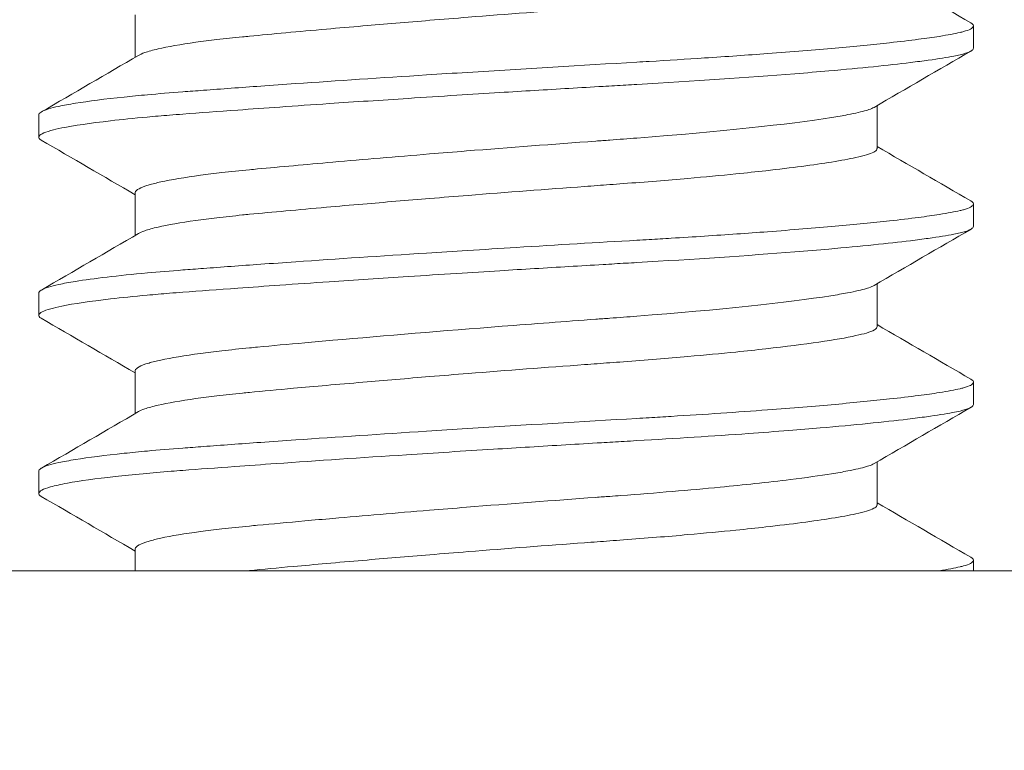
# Model space of a CAD drawing. Header units: inches. Extents: x 1 to 669, y 0 to 417.
# Tile 167 of 256: x 106.174 to 106.347, y 354.501 to 354.629. Entities that reach past the tile are written whole.
import ezdxf

# ---------------------------------------------------------------- set-up
doc = ezdxf.new("R2010")
doc.units = ezdxf.units.IN
doc.header["$LTSCALE"] = 12
doc.header["$MEASUREMENT"] = 0
doc.layers.get('0').update_dxf_attribs({"linetype": 'CONTINUOUS'})
doc.layers.add('D', color=2, linetype='CONTINUOUS')
doc.layers.add('X', color=1, linetype='CONTINUOUS')
doc.styles.get("Standard").update_dxf_attribs({"font": 'SIMPLEX.SHX', "width": 0.875})
doc.dimstyles.new('STANDARD$0', dxfattribs={"dimscale": 32, "dimtxt": 0.09375, "dimasz": 0.0625, "dimexe": 0.03125, "dimexo": 0.03125, "dimgap": 0.03125, "dimtad": 1, "dimtih": 1, "dimtoh": 1, "dimdec": 4, "dimzin": 12, "dimdsep": 46, "dimlunit": 5, "dimtxsty": 'Standard', "dimcen": -0.03125, "dimclrd": 256, "dimclre": 256, "dimclrt": 256, "dimadec": 0, "dimazin": 0, "dimtfac": 0.875, "dimtdec": 4, "dimtofl": 0, "dimtmove": 0, "dimatfit": 3, "dimfxl": 0, "dimtolj": 1, "dimtzin": 12, "dimlwd": 13, "dimlwe": 13, "dimarcsym": 0})

# ---------------------------------------------------------------- blocks, each defined once
blk = doc.blocks.new('*D15')
at = {"layer": 'D', "linetype": 'Continuous', "lineweight": 13}
for p, q in [((140.32616, 367.08344), (140.32616, 305.46836)), ((43.58782, 363.26426), (43.58782, 305.46836)), ((45.58782, 306.46836), (138.32616, 306.46836))]:
    blk.add_line(p, q, dxfattribs=at)
at = {"layer": 'D', "linetype": 'Continuous'}
for points in [[(45.58782, 306.8017), (45.58782, 306.13503), (43.58782, 306.46836)], [(138.32616, 306.8017), (138.32616, 306.13503), (140.32616, 306.46836)]]:
    blk.add_solid(points, dxfattribs=at)
at = {"layer": 'D', "linetype": 'Continuous', "lineweight": -3, "insert": (88.16139, 308.96836), "char_height": 3, "attachment_point": 5}
blk.add_mtext('\\A1;97{}{\\C2;%%p1}', dxfattribs=at)
blk = doc.blocks.new('*D16')
at = {"layer": 'D', "linetype": 'Continuous', "lineweight": 13}
for p, q in [((106.35216, 412.30094), (163.55703, 412.30094)), ((162.55703, 410.30094), (162.55703, 377.227)), ((162.55703, 327.32795), (162.55703, 372.227)), ((105.76956, 325.32795), (163.55703, 325.32795))]:
    blk.add_line(p, q, dxfattribs=at)
at = {"layer": 'D', "linetype": 'Continuous'}
for points in [[(162.2237, 410.30094), (162.89036, 410.30094), (162.55703, 412.30094)], [(162.2237, 327.32795), (162.89036, 327.32795), (162.55703, 325.32795)]]:
    blk.add_solid(points, dxfattribs=at)
at = {"layer": 'D', "linetype": 'Continuous', "lineweight": -3, "insert": (162.55703, 374.727), "char_height": 3, "attachment_point": 5}
blk.add_mtext('\\A1;87{}{\\C2;%%p1}', dxfattribs=at)
blk = doc.blocks.new('*D18')
at = {"layer": 'D', "linetype": 'Continuous', "lineweight": 13}
for p, q in [((137.87832, 368.46055), (151.06168, 368.46055)), ((150.06168, 366.46055), (150.06168, 349.39424)), ((150.06168, 327.32794), (150.06168, 344.39424)), ((105.76366, 325.32794), (151.06168, 325.32794))]:
    blk.add_line(p, q, dxfattribs=at)
at = {"layer": 'D', "linetype": 'Continuous'}
for points in [[(149.72835, 366.46055), (150.39502, 366.46055), (150.06168, 368.46055)], [(149.72835, 327.32794), (150.39502, 327.32794), (150.06168, 325.32794)]]:
    blk.add_solid(points, dxfattribs=at)
at = {"layer": 'D', "linetype": 'Continuous', "lineweight": -3, "insert": (150.06168, 346.89424), "char_height": 3, "attachment_point": 5}
blk.add_mtext('\\A1;43', dxfattribs=at)
blk = doc.blocks.new('*D20')
at = {"layer": 'D', "linetype": 'Continuous', "lineweight": 13}
for p, q in [((76.76366, 367.46055), (76.76366, 312.24134)), ((132.76366, 367.46055), (132.76366, 312.24134)), ((130.76366, 313.24134), (78.76366, 313.24134))]:
    blk.add_line(p, q, dxfattribs=at)
at = {"layer": 'D', "linetype": 'Continuous'}
for points in [[(78.76366, 313.57467), (78.76366, 312.90801), (76.76366, 313.24134)], [(130.76366, 313.57467), (130.76366, 312.90801), (132.76366, 313.24134)]]:
    blk.add_solid(points, dxfattribs=at)
at = {"layer": 'D', "linetype": 'Continuous', "lineweight": -3, "insert": (97.20283, 315.74134), "char_height": 3, "attachment_point": 5}
blk.add_mtext('\\A1;56', dxfattribs=at)

msp = doc.modelspace()

# ---------------------------------------------------------------- linework, layer by layer
at = {"lineweight": 0}
msp.add_arc((104.76366, 368.48844), 28, 191.850407, 65.469438, dxfattribs=at)
at = {"layer": 'X', "lineweight": 0}
for p, q in [((106.19464, 354.62287), (106.19464, 354.63034)), ((106.34172, 354.62448), (106.34172, 354.62839)), ((106.32481, 354.6069), (106.32481, 354.6144)), ((106.17772, 354.60886), (106.17772, 354.61276)), ((106.19464, 354.59162), (106.19464, 354.59909)), ((106.34172, 354.59323), (106.34172, 354.59714)), ((106.32481, 354.57565), (106.32481, 354.58315)), ((106.17772, 354.57761), (106.17772, 354.58151)), ((106.19464, 354.56037), (106.19464, 354.56784)), ((106.34172, 354.56198), (106.34172, 354.56589)), ((106.32481, 354.5444), (106.32481, 354.5519)), ((106.17772, 354.54636), (106.17772, 354.55026)), ((106.19464, 354.5328), (106.19464, 354.53659)), ((106.34172, 354.5328), (106.34172, 354.53464)), ((106.28531, 354.5328), (103.24201, 354.5328)), ((106.28531, 354.5328), (106.53531, 354.5328))]:
    msp.add_line(p, q, dxfattribs=at)
for points, knots in [([(106.19524, 354.62322), (106.19551, 354.62338), (106.19588, 354.62354), (106.19634, 354.6237), (106.19695, 354.62392), (106.19773, 354.62414), (106.19867, 354.62435), (106.20037, 354.62474), (106.20259, 354.62513), (106.20529, 354.62551), (106.20644, 354.62567), (106.20768, 354.62583), (106.209, 354.62598), (106.21041, 354.62615), (106.21191, 354.62631), (106.21347, 354.62647), (106.21388, 354.62651), (106.21429, 354.62655), (106.2147, 354.62659), (106.21868, 354.62697), (106.2233, 354.62739), (106.22822, 354.62783), (106.2303, 354.62801), (106.23243, 354.6282), (106.23462, 354.62838), (106.23841, 354.62871), (106.24234, 354.62904), (106.24637, 354.62937), (106.24857, 354.62955), (106.2508, 354.62973), (106.25305, 354.62991), (106.25989, 354.63045), (106.26679, 354.63098), (106.27349, 354.63147), (106.27498, 354.63158), (106.27645, 354.63169), (106.27792, 354.6318), (106.27872, 354.63185), (106.27951, 354.63191), (106.2803, 354.63197), (106.28423, 354.63227), (106.28803, 354.63257), (106.29163, 354.63289), (106.29457, 354.63315), (106.29739, 354.63341), (106.30006, 354.63368), (106.30188, 354.63387), (106.30363, 354.63405), (106.30528, 354.63424), (106.30986, 354.63475), (106.31375, 354.63526), (106.31683, 354.63576), (106.3185, 354.63603), (106.31994, 354.63629), (106.3211, 354.63655), (106.32182, 354.63671), (106.32243, 354.63686), (106.32294, 354.63701), (106.32349, 354.63717), (106.32393, 354.63734), (106.32424, 354.63751), (106.32452, 354.63766), (106.32469, 354.63781), (106.32476, 354.63797), (106.32479, 354.63803), (106.32481, 354.63809), (106.32481, 354.63815)], [0.2361628, 0.2361628, 0.2361628, 0.2361628, 0.2515761, 0.2515761, 0.2515761, 0.2722282, 0.2722282, 0.2722282, 0.3099034, 0.3099034, 0.3099034, 0.325957, 0.325957, 0.325957, 0.3431104, 0.3431104, 0.3431104, 0.3475785, 0.3475785, 0.3475785, 0.3903885, 0.3903885, 0.3903885, 0.4085019, 0.4085019, 0.4085019, 0.4399534, 0.4399534, 0.4399534, 0.4571728, 0.4571728, 0.4571728, 0.5096604, 0.5096604, 0.5096604, 0.5213061, 0.5213061, 0.5213061, 0.5276604, 0.5276604, 0.5276604, 0.5593814, 0.5593814, 0.5593814, 0.5853402, 0.5853402, 0.5853402, 0.6031229, 0.6031229, 0.6031229, 0.6522319, 0.6522319, 0.6522319, 0.6788391, 0.6788391, 0.6788391, 0.6953681, 0.6953681, 0.6953681, 0.7135202, 0.7135202, 0.7135202, 0.7292909, 0.7292909, 0.7292909, 0.7354144, 0.7354144, 0.7354144, 0.7354144]), ([(106.17772, 354.61276), (106.17772, 354.61311), (106.17831, 354.61346), (106.17947, 354.61382), (106.17996, 354.61397), (106.18056, 354.61413), (106.18126, 354.61428), (106.18209, 354.61446), (106.18307, 354.61464), (106.18418, 354.61482), (106.18647, 354.61519), (106.18934, 354.61556), (106.19274, 354.61591), (106.19401, 354.61605), (106.19537, 354.61618), (106.19679, 354.61631), (106.19875, 354.61649), (106.20083, 354.61666), (106.203, 354.61682), (106.20416, 354.61691), (106.20536, 354.617), (106.20661, 354.61709), (106.20974, 354.61733), (106.21313, 354.61757), (106.21667, 354.61783), (106.21868, 354.61797), (106.22073, 354.61811), (106.22282, 354.61826), (106.23006, 354.61876), (106.2378, 354.61928), (106.24579, 354.61979), (106.24815, 354.61994), (106.25054, 354.62009), (106.25293, 354.62024), (106.26293, 354.62087), (106.27301, 354.62148), (106.28265, 354.62203), (106.28338, 354.62207), (106.28411, 354.62212), (106.28483, 354.62216), (106.28816, 354.62235), (106.2914, 354.62255), (106.29455, 354.62276), (106.29839, 354.62301), (106.30208, 354.62327), (106.30559, 354.62353), (106.30774, 354.62369), (106.30982, 354.62386), (106.31182, 354.62402), (106.31378, 354.62418), (106.31566, 354.62434), (106.31746, 354.6245), (106.32097, 354.62482), (106.32416, 354.62513), (106.32699, 354.62544), (106.32884, 354.62564), (106.33054, 354.62584), (106.33207, 354.62604), (106.33342, 354.62622), (106.33465, 354.62639), (106.33573, 354.62656), (106.33723, 354.6268), (106.33844, 354.62703), (106.33937, 354.62724), (106.33959, 354.62729), (106.3398, 354.62734), (106.33999, 354.6274), (106.34051, 354.62754), (106.34091, 354.62768), (106.3412, 354.62783), (106.34147, 354.62798), (106.34164, 354.62812), (106.3417, 354.62827), (106.34179, 354.62849), (106.34164, 354.62871), (106.34125, 354.62893)], [-0.950025, -0.950025, -0.950025, -0.950025, -0.9066462, -0.9066462, -0.9066462, -0.8883286, -0.8883286, -0.8883286, -0.866388, -0.866388, -0.866388, -0.8212537, -0.8212537, -0.8212537, -0.8042892, -0.8042892, -0.8042892, -0.7809382, -0.7809382, -0.7809382, -0.7684267, -0.7684267, -0.7684267, -0.7367989, -0.7367989, -0.7367989, -0.7189104, -0.7189104, -0.7189104, -0.6568825, -0.6568825, -0.6568825, -0.6385387, -0.6385387, -0.6385387, -0.5618143, -0.5618143, -0.5618143, -0.5559816, -0.5559816, -0.5559816, -0.5292767, -0.5292767, -0.5292767, -0.4967392, -0.4967392, -0.4967392, -0.4768921, -0.4768921, -0.4768921, -0.4574767, -0.4574767, -0.4574767, -0.4195475, -0.4195475, -0.4195475, -0.3946749, -0.3946749, -0.3946749, -0.3727458, -0.3727458, -0.3727458, -0.3424241, -0.3424241, -0.3424241, -0.3351146, -0.3351146, -0.3351146, -0.3155988, -0.3155988, -0.3155988, -0.2970806, -0.2970806, -0.2970806, -0.2692944, -0.2692944, -0.2692944, -0.2692944]), ([(106.34172, 354.62448), (106.34172, 354.62439), (106.34169, 354.62431), (106.34161, 354.62422), (106.3415, 354.6241), (106.34131, 354.62397), (106.34104, 354.62385), (106.34065, 354.62367), (106.34008, 354.6235), (106.33937, 354.62333), (106.33904, 354.62326), (106.33868, 354.62318), (106.33829, 354.6231), (106.33711, 354.62287), (106.33561, 354.62262), (106.33381, 354.62237), (106.33285, 354.62224), (106.33181, 354.6221), (106.33069, 354.62196), (106.3268, 354.62148), (106.32198, 354.62099), (106.31637, 354.6205), (106.31447, 354.62033), (106.31247, 354.62016), (106.31039, 354.62), (106.30214, 354.61934), (106.2927, 354.6187), (106.28265, 354.61813), (106.28202, 354.61809), (106.28139, 354.61805), (106.28076, 354.61802), (106.27943, 354.61794), (106.27809, 354.61786), (106.27674, 354.61778), (106.27476, 354.61767), (106.27276, 354.61755), (106.27076, 354.61743), (106.26675, 354.61719), (106.2627, 354.61694), (106.25865, 354.61669), (106.25613, 354.61654), (106.2536, 354.61638), (106.25107, 354.61622), (106.24822, 354.61604), (106.24538, 354.61586), (106.24258, 354.61568), (106.23784, 354.61537), (106.2332, 354.61506), (106.22871, 354.61476), (106.22575, 354.61455), (106.22286, 354.61436), (106.22005, 354.61416), (106.21751, 354.61398), (106.21503, 354.6138), (106.21264, 354.61363), (106.2092, 354.61338), (106.20596, 354.61314), (106.203, 354.61292), (106.20222, 354.61286), (106.20145, 354.6128), (106.20069, 354.61274), (106.19934, 354.61263), (106.19803, 354.61251), (106.19677, 354.6124), (106.19442, 354.61219), (106.19226, 354.61197), (106.19032, 354.61174), (106.18675, 354.61133), (106.18388, 354.61091), (106.18179, 354.61048), (106.18105, 354.61033), (106.18041, 354.61018), (106.17987, 354.61003), (106.17854, 354.60966), (106.17783, 354.60929), (106.17773, 354.60894), (106.17768, 354.60874), (106.17782, 354.60855), (106.17815, 354.60836)], [-1.0658782, -1.0658782, -1.0658782, -1.0658782, -1.054966, -1.054966, -1.054966, -1.0389198, -1.0389198, -1.0389198, -1.015558, -1.015558, -1.015558, -1.0049858, -1.0049858, -1.0049858, -0.9732752, -0.9732752, -0.9732752, -0.9562704, -0.9562704, -0.9562704, -0.8969828, -0.8969828, -0.8969828, -0.8768247, -0.8768247, -0.8768247, -0.7967727, -0.7967727, -0.7967727, -0.7917867, -0.7917867, -0.7917867, -0.7812667, -0.7812667, -0.7812667, -0.7657608, -0.7657608, -0.7657608, -0.7347489, -0.7347489, -0.7347489, -0.7153911, -0.7153911, -0.7153911, -0.6934458, -0.6934458, -0.6934458, -0.6563093, -0.6563093, -0.6563093, -0.6318049, -0.6318049, -0.6318049, -0.6096815, -0.6096815, -0.6096815, -0.5777485, -0.5777485, -0.5777485, -0.5693193, -0.5693193, -0.5693193, -0.5542933, -0.5542933, -0.5542933, -0.5263082, -0.5263082, -0.5263082, -0.4748679, -0.4748679, -0.4748679, -0.456694, -0.456694, -0.456694, -0.4119689, -0.4119689, -0.4119689, -0.3874337, -0.3874337, -0.3874337, -0.3874337]), ([(106.32429, 354.6141), (106.32406, 354.61396), (106.32375, 354.61383), (106.32337, 354.6137), (106.32324, 354.61366), (106.32309, 354.61361), (106.32294, 354.61357), (106.32213, 354.61333), (106.32103, 354.61308), (106.31967, 354.61282), (106.31882, 354.61265), (106.31787, 354.61249), (106.31683, 354.61232), (106.30942, 354.61113), (106.29709, 354.60983), (106.28268, 354.60872), (106.28112, 354.60859), (106.27953, 354.60848), (106.27792, 354.60836), (106.2771, 354.6083), (106.27629, 354.60824), (106.27547, 354.60818), (106.26805, 354.60764), (106.26037, 354.60705), (106.25277, 354.60645), (106.25059, 354.60627), (106.24842, 354.6061), (106.24628, 354.60592), (106.24039, 354.60544), (106.23469, 354.60496), (106.22935, 354.60449), (106.22458, 354.60407), (106.22007, 354.60366), (106.21612, 354.60329), (106.21564, 354.60324), (106.21516, 354.6032), (106.2147, 354.60315), (106.21302, 354.60299), (106.2114, 354.60282), (106.20988, 354.60265), (106.20854, 354.6025), (106.20728, 354.60234), (106.20611, 354.60218), (106.20331, 354.60181), (106.20099, 354.60142), (106.19918, 354.60103), (106.19837, 354.60085), (106.19767, 354.60068), (106.19708, 354.6005), (106.19556, 354.60005), (106.19474, 354.59961), (106.19465, 354.59918), (106.19464, 354.59915), (106.19464, 354.59912), (106.19464, 354.59909)], [0.3285919, 0.3285919, 0.3285919, 0.3285919, 0.3425331, 0.3425331, 0.3425331, 0.3475785, 0.3475785, 0.3475785, 0.3741238, 0.3741238, 0.3741238, 0.3906178, 0.3906178, 0.3906178, 0.5084965, 0.5084965, 0.5084965, 0.5213061, 0.5213061, 0.5213061, 0.5277738, 0.5277738, 0.5277738, 0.5862193, 0.5862193, 0.5862193, 0.6029989, 0.6029989, 0.6029989, 0.6491835, 0.6491835, 0.6491835, 0.6903716, 0.6903716, 0.6903716, 0.6953681, 0.6953681, 0.6953681, 0.7135197, 0.7135197, 0.7135197, 0.7293997, 0.7293997, 0.7293997, 0.7672359, 0.7672359, 0.7672359, 0.7840127, 0.7840127, 0.7840127, 0.8268973, 0.8268973, 0.8268973, 0.8297453, 0.8297453, 0.8297453, 0.8297453]), ([(106.19524, 354.59197), (106.19551, 354.59213), (106.19588, 354.59229), (106.19634, 354.59245), (106.19695, 354.59267), (106.19773, 354.59289), (106.19867, 354.5931), (106.20037, 354.59349), (106.20259, 354.59388), (106.20529, 354.59426), (106.20644, 354.59442), (106.20768, 354.59458), (106.209, 354.59473), (106.21041, 354.5949), (106.21191, 354.59506), (106.21347, 354.59522), (106.21388, 354.59526), (106.21429, 354.5953), (106.2147, 354.59534), (106.21868, 354.59572), (106.2233, 354.59614), (106.22822, 354.59658), (106.2303, 354.59676), (106.23243, 354.59695), (106.23462, 354.59713), (106.23841, 354.59746), (106.24234, 354.59779), (106.24637, 354.59812), (106.24857, 354.5983), (106.2508, 354.59848), (106.25305, 354.59866), (106.25989, 354.5992), (106.26679, 354.59973), (106.27349, 354.60022), (106.27498, 354.60033), (106.27645, 354.60044), (106.27792, 354.60055), (106.27872, 354.6006), (106.27951, 354.60066), (106.2803, 354.60072), (106.28423, 354.60102), (106.28803, 354.60132), (106.29163, 354.60164), (106.29457, 354.6019), (106.29739, 354.60216), (106.30006, 354.60243), (106.30188, 354.60262), (106.30363, 354.6028), (106.30528, 354.60299), (106.30986, 354.6035), (106.31375, 354.60401), (106.31683, 354.60451), (106.3185, 354.60478), (106.31994, 354.60504), (106.3211, 354.6053), (106.32182, 354.60546), (106.32243, 354.60561), (106.32294, 354.60576), (106.32349, 354.60592), (106.32393, 354.60609), (106.32424, 354.60626), (106.32452, 354.60641), (106.32469, 354.60656), (106.32476, 354.60672), (106.32479, 354.60678), (106.32481, 354.60684), (106.32481, 354.6069)], [0.2361628, 0.2361628, 0.2361628, 0.2361628, 0.2515761, 0.2515761, 0.2515761, 0.2722282, 0.2722282, 0.2722282, 0.3099034, 0.3099034, 0.3099034, 0.325957, 0.325957, 0.325957, 0.3431104, 0.3431104, 0.3431104, 0.3475785, 0.3475785, 0.3475785, 0.3903885, 0.3903885, 0.3903885, 0.4085019, 0.4085019, 0.4085019, 0.4399534, 0.4399534, 0.4399534, 0.4571728, 0.4571728, 0.4571728, 0.5096604, 0.5096604, 0.5096604, 0.5213061, 0.5213061, 0.5213061, 0.5276604, 0.5276604, 0.5276604, 0.5593814, 0.5593814, 0.5593814, 0.5853402, 0.5853402, 0.5853402, 0.6031229, 0.6031229, 0.6031229, 0.6522319, 0.6522319, 0.6522319, 0.6788391, 0.6788391, 0.6788391, 0.6953681, 0.6953681, 0.6953681, 0.7135202, 0.7135202, 0.7135202, 0.7292909, 0.7292909, 0.7292909, 0.7354144, 0.7354144, 0.7354144, 0.7354144]), ([(106.17772, 354.58151), (106.17774, 354.58186), (106.17831, 354.58221), (106.17947, 354.58257), (106.17996, 354.58272), (106.18056, 354.58288), (106.18126, 354.58303), (106.18209, 354.58321), (106.18307, 354.58339), (106.18418, 354.58357), (106.18733, 354.58408), (106.19158, 354.58458), (106.19679, 354.58506), (106.19875, 354.58524), (106.20083, 354.58541), (106.203, 354.58557), (106.20416, 354.58566), (106.20536, 354.58575), (106.20661, 354.58584), (106.20974, 354.58608), (106.21313, 354.58632), (106.21667, 354.58658), (106.21868, 354.58672), (106.22073, 354.58686), (106.22282, 354.58701), (106.23006, 354.58751), (106.2378, 354.58803), (106.24579, 354.58854), (106.24815, 354.58869), (106.25054, 354.58884), (106.25293, 354.58899), (106.25579, 354.58917), (106.25866, 354.58935), (106.26152, 354.58953), (106.26866, 354.58997), (106.27576, 354.59039), (106.28265, 354.59078), (106.28338, 354.59082), (106.28411, 354.59087), (106.28483, 354.59091), (106.28613, 354.59098), (106.28742, 354.59106), (106.28869, 354.59114), (106.29068, 354.59126), (106.29263, 354.59138), (106.29455, 354.59151), (106.29839, 354.59176), (106.30208, 354.59202), (106.30559, 354.59228), (106.30774, 354.59244), (106.30982, 354.59261), (106.31182, 354.59277), (106.31378, 354.59293), (106.31566, 354.59309), (106.31746, 354.59325), (106.32097, 354.59357), (106.32416, 354.59388), (106.32699, 354.59419), (106.32884, 354.59439), (106.33054, 354.59459), (106.33207, 354.59479), (106.33342, 354.59497), (106.33465, 354.59514), (106.33573, 354.59531), (106.33723, 354.59555), (106.33844, 354.59578), (106.33937, 354.59599), (106.33959, 354.59604), (106.3398, 354.59609), (106.33999, 354.59615), (106.34051, 354.59629), (106.34091, 354.59643), (106.3412, 354.59658), (106.34147, 354.59673), (106.34164, 354.59687), (106.3417, 354.59702), (106.34179, 354.59724), (106.34164, 354.59746), (106.34125, 354.59768)], [-0.950025, -0.950025, -0.950025, -0.950025, -0.9066462, -0.9066462, -0.9066462, -0.8883286, -0.8883286, -0.8883286, -0.866388, -0.866388, -0.866388, -0.8042892, -0.8042892, -0.8042892, -0.7809382, -0.7809382, -0.7809382, -0.7684267, -0.7684267, -0.7684267, -0.7367989, -0.7367989, -0.7367989, -0.7189104, -0.7189104, -0.7189104, -0.6568825, -0.6568825, -0.6568825, -0.6385387, -0.6385387, -0.6385387, -0.6165953, -0.6165953, -0.6165953, -0.5618143, -0.5618143, -0.5618143, -0.5559816, -0.5559816, -0.5559816, -0.5455455, -0.5455455, -0.5455455, -0.5292767, -0.5292767, -0.5292767, -0.4967392, -0.4967392, -0.4967392, -0.4768921, -0.4768921, -0.4768921, -0.4574767, -0.4574767, -0.4574767, -0.4195475, -0.4195475, -0.4195475, -0.3946749, -0.3946749, -0.3946749, -0.3727458, -0.3727458, -0.3727458, -0.3424241, -0.3424241, -0.3424241, -0.3351146, -0.3351146, -0.3351146, -0.3155988, -0.3155988, -0.3155988, -0.2970806, -0.2970806, -0.2970806, -0.2692944, -0.2692944, -0.2692944, -0.2692944]), ([(106.34172, 354.59323), (106.34172, 354.59314), (106.34169, 354.59306), (106.34161, 354.59297), (106.3415, 354.59285), (106.34131, 354.59272), (106.34104, 354.5926), (106.34065, 354.59242), (106.34008, 354.59225), (106.33937, 354.59208), (106.33904, 354.59201), (106.33868, 354.59193), (106.33829, 354.59185), (106.33711, 354.59162), (106.33561, 354.59137), (106.33381, 354.59112), (106.33285, 354.59099), (106.33181, 354.59085), (106.33069, 354.59071), (106.3268, 354.59023), (106.32198, 354.58974), (106.31637, 354.58925), (106.31447, 354.58908), (106.31247, 354.58891), (106.31039, 354.58875), (106.30214, 354.58809), (106.2927, 354.58745), (106.28265, 354.58688), (106.28202, 354.58684), (106.28139, 354.5868), (106.28076, 354.58677), (106.27943, 354.58669), (106.27809, 354.58661), (106.27674, 354.58653), (106.27476, 354.58642), (106.27276, 354.5863), (106.27076, 354.58618), (106.26675, 354.58594), (106.2627, 354.58569), (106.25865, 354.58544), (106.25613, 354.58529), (106.2536, 354.58513), (106.25107, 354.58497), (106.24822, 354.58479), (106.24538, 354.58461), (106.24258, 354.58443), (106.23784, 354.58412), (106.2332, 354.58381), (106.22871, 354.58351), (106.22575, 354.5833), (106.22286, 354.58311), (106.22005, 354.58291), (106.21751, 354.58273), (106.21503, 354.58255), (106.21264, 354.58238), (106.2092, 354.58213), (106.20596, 354.58189), (106.203, 354.58167), (106.20222, 354.58161), (106.20145, 354.58155), (106.20069, 354.58149), (106.19934, 354.58138), (106.19803, 354.58126), (106.19677, 354.58115), (106.19442, 354.58094), (106.19226, 354.58072), (106.19032, 354.58049), (106.18675, 354.58008), (106.18388, 354.57966), (106.18179, 354.57923), (106.18105, 354.57908), (106.18041, 354.57893), (106.17987, 354.57878), (106.17854, 354.57841), (106.17783, 354.57804), (106.17773, 354.57769), (106.17768, 354.57749), (106.17782, 354.5773), (106.17815, 354.57711)], [-1.0658782, -1.0658782, -1.0658782, -1.0658782, -1.054966, -1.054966, -1.054966, -1.0389198, -1.0389198, -1.0389198, -1.015558, -1.015558, -1.015558, -1.0049858, -1.0049858, -1.0049858, -0.9732752, -0.9732752, -0.9732752, -0.9562704, -0.9562704, -0.9562704, -0.8969828, -0.8969828, -0.8969828, -0.8768247, -0.8768247, -0.8768247, -0.7967727, -0.7967727, -0.7967727, -0.7917867, -0.7917867, -0.7917867, -0.7812667, -0.7812667, -0.7812667, -0.7657608, -0.7657608, -0.7657608, -0.7347489, -0.7347489, -0.7347489, -0.7153911, -0.7153911, -0.7153911, -0.6934458, -0.6934458, -0.6934458, -0.6563093, -0.6563093, -0.6563093, -0.6318049, -0.6318049, -0.6318049, -0.6096815, -0.6096815, -0.6096815, -0.5777485, -0.5777485, -0.5777485, -0.5693193, -0.5693193, -0.5693193, -0.5542933, -0.5542933, -0.5542933, -0.5263082, -0.5263082, -0.5263082, -0.4748679, -0.4748679, -0.4748679, -0.456694, -0.456694, -0.456694, -0.4119689, -0.4119689, -0.4119689, -0.3874337, -0.3874337, -0.3874337, -0.3874337]), ([(106.32429, 354.58285), (106.32406, 354.58271), (106.32375, 354.58258), (106.32337, 354.58245), (106.32324, 354.58241), (106.32309, 354.58236), (106.32294, 354.58232), (106.32211, 354.58208), (106.321, 354.58182), (106.3196, 354.58155), (106.31873, 354.58139), (106.31776, 354.58122), (106.31669, 354.58105), (106.30926, 354.57986), (106.297, 354.57857), (106.28268, 354.57747), (106.28112, 354.57734), (106.27953, 354.57723), (106.27792, 354.57711), (106.2771, 354.57705), (106.27629, 354.57699), (106.27547, 354.57693), (106.27008, 354.57654), (106.26456, 354.57612), (106.25902, 354.57569), (106.24873, 354.57489), (106.23848, 354.57404), (106.22935, 354.57324), (106.22766, 354.57309), (106.22601, 354.57295), (106.2244, 354.5728), (106.22146, 354.57254), (106.21867, 354.57228), (106.21612, 354.57204), (106.21564, 354.57199), (106.21516, 354.57195), (106.2147, 354.5719), (106.21302, 354.57174), (106.2114, 354.57157), (106.20988, 354.5714), (106.20854, 354.57125), (106.20728, 354.57109), (106.20611, 354.57093), (106.20331, 354.57056), (106.20099, 354.57017), (106.19918, 354.56978), (106.19837, 354.5696), (106.19767, 354.56943), (106.19708, 354.56925), (106.19556, 354.5688), (106.19474, 354.56836), (106.19465, 354.56793), (106.19464, 354.5679), (106.19464, 354.56787), (106.19464, 354.56784)], [0.3285919, 0.3285919, 0.3285919, 0.3285919, 0.3425331, 0.3425331, 0.3425331, 0.3475785, 0.3475785, 0.3475785, 0.3745366, 0.3745366, 0.3745366, 0.3913614, 0.3913614, 0.3913614, 0.5084965, 0.5084965, 0.5084965, 0.5213061, 0.5213061, 0.5213061, 0.5277738, 0.5277738, 0.5277738, 0.5702181, 0.5702181, 0.5702181, 0.6491835, 0.6491835, 0.6491835, 0.6637495, 0.6637495, 0.6637495, 0.6903716, 0.6903716, 0.6903716, 0.6953681, 0.6953681, 0.6953681, 0.7135197, 0.7135197, 0.7135197, 0.7293997, 0.7293997, 0.7293997, 0.7672359, 0.7672359, 0.7672359, 0.7840127, 0.7840127, 0.7840127, 0.8268973, 0.8268973, 0.8268973, 0.8297453, 0.8297453, 0.8297453, 0.8297453]), ([(106.19524, 354.56072), (106.19551, 354.56088), (106.19588, 354.56104), (106.19634, 354.5612), (106.19695, 354.56142), (106.19773, 354.56164), (106.19867, 354.56185), (106.20037, 354.56224), (106.20259, 354.56263), (106.20529, 354.56301), (106.20644, 354.56317), (106.20768, 354.56333), (106.209, 354.56348), (106.21041, 354.56365), (106.21191, 354.56381), (106.21347, 354.56397), (106.21388, 354.56401), (106.21429, 354.56405), (106.2147, 354.56409), (106.21706, 354.56432), (106.21965, 354.56456), (106.2224, 354.56481), (106.22427, 354.56498), (106.22622, 354.56515), (106.22822, 354.56533), (106.2303, 354.56551), (106.23243, 354.5657), (106.23462, 354.56588), (106.23841, 354.56621), (106.24234, 354.56654), (106.24637, 354.56687), (106.24857, 354.56705), (106.2508, 354.56723), (106.25305, 354.56741), (106.25989, 354.56795), (106.26679, 354.56848), (106.27349, 354.56897), (106.27498, 354.56908), (106.27645, 354.56919), (106.27792, 354.5693), (106.27872, 354.56935), (106.27951, 354.56941), (106.2803, 354.56947), (106.28423, 354.56977), (106.28803, 354.57007), (106.29163, 354.57039), (106.29457, 354.57065), (106.29739, 354.57091), (106.30006, 354.57118), (106.30188, 354.57137), (106.30363, 354.57155), (106.30528, 354.57174), (106.31233, 354.57253), (106.3178, 354.57332), (106.3211, 354.57405), (106.32182, 354.57421), (106.32243, 354.57436), (106.32294, 354.57451), (106.32355, 354.57468), (106.32402, 354.57487), (106.32434, 354.57506), (106.32465, 354.57526), (106.32481, 354.57545), (106.32481, 354.57565)], [0.2361628, 0.2361628, 0.2361628, 0.2361628, 0.2515761, 0.2515761, 0.2515761, 0.2722282, 0.2722282, 0.2722282, 0.3099034, 0.3099034, 0.3099034, 0.325957, 0.325957, 0.325957, 0.3431104, 0.3431104, 0.3431104, 0.3475785, 0.3475785, 0.3475785, 0.3730152, 0.3730152, 0.3730152, 0.3903885, 0.3903885, 0.3903885, 0.4085019, 0.4085019, 0.4085019, 0.4399534, 0.4399534, 0.4399534, 0.4571728, 0.4571728, 0.4571728, 0.5096604, 0.5096604, 0.5096604, 0.5213061, 0.5213061, 0.5213061, 0.5276604, 0.5276604, 0.5276604, 0.5593814, 0.5593814, 0.5593814, 0.5853402, 0.5853402, 0.5853402, 0.6031229, 0.6031229, 0.6031229, 0.6788391, 0.6788391, 0.6788391, 0.6953681, 0.6953681, 0.6953681, 0.7154119, 0.7154119, 0.7154119, 0.7354144, 0.7354144, 0.7354144, 0.7354144]), ([(106.17772, 354.55026), (106.17772, 354.55061), (106.17831, 354.55096), (106.17947, 354.55132), (106.17996, 354.55147), (106.18056, 354.55163), (106.18126, 354.55178), (106.18209, 354.55196), (106.18307, 354.55214), (106.18418, 354.55232), (106.18647, 354.55269), (106.18934, 354.55306), (106.19274, 354.55341), (106.19401, 354.55355), (106.19537, 354.55368), (106.19679, 354.55381), (106.19875, 354.55399), (106.20083, 354.55416), (106.203, 354.55432), (106.20416, 354.55441), (106.20536, 354.5545), (106.20661, 354.55459), (106.20974, 354.55483), (106.21313, 354.55507), (106.21667, 354.55533), (106.21868, 354.55547), (106.22073, 354.55561), (106.22282, 354.55576), (106.23006, 354.55626), (106.2378, 354.55678), (106.24579, 354.55729), (106.24815, 354.55744), (106.25054, 354.55759), (106.25293, 354.55774), (106.26293, 354.55837), (106.27301, 354.55898), (106.28265, 354.55953), (106.28338, 354.55957), (106.28411, 354.55962), (106.28483, 354.55966), (106.28613, 354.55973), (106.28742, 354.55981), (106.28869, 354.55989), (106.29465, 354.56025), (106.30032, 354.56064), (106.30559, 354.56103), (106.30774, 354.56119), (106.30982, 354.56136), (106.31182, 354.56152), (106.31378, 354.56168), (106.31566, 354.56184), (106.31746, 354.562), (106.32097, 354.56232), (106.32416, 354.56263), (106.32699, 354.56294), (106.32884, 354.56314), (106.33054, 354.56334), (106.33207, 354.56354), (106.33342, 354.56372), (106.33465, 354.56389), (106.33573, 354.56406), (106.33723, 354.5643), (106.33844, 354.56453), (106.33937, 354.56474), (106.33959, 354.56479), (106.3398, 354.56484), (106.33999, 354.5649), (106.34051, 354.56504), (106.34091, 354.56518), (106.3412, 354.56533), (106.34147, 354.56548), (106.34164, 354.56562), (106.3417, 354.56577), (106.34179, 354.56599), (106.34164, 354.56621), (106.34125, 354.56643)], [-0.950025, -0.950025, -0.950025, -0.950025, -0.9066462, -0.9066462, -0.9066462, -0.8883286, -0.8883286, -0.8883286, -0.866388, -0.866388, -0.866388, -0.8212537, -0.8212537, -0.8212537, -0.8042892, -0.8042892, -0.8042892, -0.7809382, -0.7809382, -0.7809382, -0.7684267, -0.7684267, -0.7684267, -0.7367989, -0.7367989, -0.7367989, -0.7189104, -0.7189104, -0.7189104, -0.6568825, -0.6568825, -0.6568825, -0.6385387, -0.6385387, -0.6385387, -0.5618143, -0.5618143, -0.5618143, -0.5559816, -0.5559816, -0.5559816, -0.5455455, -0.5455455, -0.5455455, -0.4967392, -0.4967392, -0.4967392, -0.4768921, -0.4768921, -0.4768921, -0.4574767, -0.4574767, -0.4574767, -0.4195475, -0.4195475, -0.4195475, -0.3946749, -0.3946749, -0.3946749, -0.3727458, -0.3727458, -0.3727458, -0.3424241, -0.3424241, -0.3424241, -0.3351146, -0.3351146, -0.3351146, -0.3155988, -0.3155988, -0.3155988, -0.2970806, -0.2970806, -0.2970806, -0.2692944, -0.2692944, -0.2692944, -0.2692944]), ([(106.34172, 354.56198), (106.34172, 354.56191), (106.3417, 354.56183), (106.34164, 354.56176), (106.34154, 354.56162), (106.34134, 354.56148), (106.34104, 354.56135), (106.34064, 354.56117), (106.34008, 354.561), (106.33937, 354.56083), (106.33898, 354.56074), (106.33855, 354.56065), (106.33807, 354.56056), (106.33686, 354.56033), (106.33532, 354.56008), (106.33351, 354.55983), (106.33248, 354.55969), (106.33137, 354.55954), (106.33017, 354.5594), (106.32602, 354.5589), (106.32085, 354.55838), (106.31485, 354.55787), (106.31308, 354.55772), (106.31123, 354.55756), (106.30932, 354.55741), (106.30703, 354.55723), (106.30466, 354.55705), (106.30222, 354.55688), (106.29611, 354.55644), (106.28953, 354.55602), (106.28265, 354.55563), (106.28191, 354.55558), (106.28118, 354.55554), (106.28044, 354.5555), (106.27912, 354.55542), (106.27779, 354.55534), (106.27646, 354.55527), (106.27438, 354.55515), (106.27229, 354.55502), (106.27019, 354.5549), (106.26598, 354.55464), (106.26175, 354.55439), (106.25751, 354.55412), (106.25492, 354.55396), (106.25233, 354.5538), (106.24976, 354.55364), (106.24724, 354.55348), (106.24474, 354.55332), (106.24226, 354.55315), (106.23427, 354.55264), (106.22656, 354.55212), (106.2194, 354.55161), (106.2169, 354.55144), (106.21446, 354.55126), (106.21211, 354.55109), (106.20887, 354.55086), (106.20581, 354.55063), (106.203, 354.55042), (106.20231, 354.55036), (106.20163, 354.55031), (106.20096, 354.55026), (106.19924, 354.55012), (106.1976, 354.54998), (106.19603, 354.54983), (106.19428, 354.54967), (106.19264, 354.5495), (106.19112, 354.54933), (106.18772, 354.54896), (106.18492, 354.54857), (106.18277, 354.54817), (106.18158, 354.54796), (106.18059, 354.54774), (106.17982, 354.54752), (106.17849, 354.54714), (106.17779, 354.54677), (106.17773, 354.54641), (106.1777, 354.54622), (106.17783, 354.54604), (106.17815, 354.54586)], [-1.0659361, -1.0659361, -1.0659361, -1.0659361, -1.0565651, -1.0565651, -1.0565651, -1.038875, -1.038875, -1.038875, -1.015617, -1.015617, -1.015617, -1.0031243, -1.0031243, -1.0031243, -0.971544, -0.971544, -0.971544, -0.9536824, -0.9536824, -0.9536824, -0.8917478, -0.8917478, -0.8917478, -0.8734315, -0.8734315, -0.8734315, -0.8515211, -0.8515211, -0.8515211, -0.7968224, -0.7968224, -0.7968224, -0.7909985, -0.7909985, -0.7909985, -0.7805781, -0.7805781, -0.7805781, -0.7643338, -0.7643338, -0.7643338, -0.7318451, -0.7318451, -0.7318451, -0.7120279, -0.7120279, -0.7120279, -0.6926416, -0.6926416, -0.6926416, -0.6299342, -0.6299342, -0.6299342, -0.6080381, -0.6080381, -0.6080381, -0.5777619, -0.5777619, -0.5777619, -0.5703154, -0.5703154, -0.5703154, -0.5513689, -0.5513689, -0.5513689, -0.5301291, -0.5301291, -0.5301291, -0.4824963, -0.4824963, -0.4824963, -0.4561681, -0.4561681, -0.4561681, -0.410886, -0.410886, -0.410886, -0.3874369, -0.3874369, -0.3874369, -0.3874369]), ([(106.32429, 354.5516), (106.32406, 354.55146), (106.32375, 354.55133), (106.32337, 354.5512), (106.32324, 354.55116), (106.32309, 354.55111), (106.32294, 354.55107), (106.32213, 354.55083), (106.32103, 354.55058), (106.31967, 354.55032), (106.31882, 354.55015), (106.31787, 354.54999), (106.31683, 354.54982), (106.31478, 354.54949), (106.31236, 354.54915), (106.30962, 354.54881), (106.30769, 354.54857), (106.3056, 354.54833), (106.30337, 354.54809), (106.30144, 354.54788), (106.2994, 354.54767), (106.29728, 354.54747), (106.29195, 354.54696), (106.28609, 354.54646), (106.27988, 354.546), (106.27923, 354.54595), (106.27858, 354.54591), (106.27792, 354.54586), (106.2771, 354.5458), (106.27629, 354.54574), (106.27547, 354.54568), (106.26805, 354.54514), (106.26037, 354.54455), (106.25277, 354.54395), (106.25059, 354.54377), (106.24842, 354.5436), (106.24628, 354.54342), (106.24039, 354.54294), (106.23469, 354.54246), (106.22935, 354.54199), (106.22766, 354.54184), (106.22601, 354.5417), (106.2244, 354.54155), (106.22146, 354.54129), (106.21867, 354.54103), (106.21612, 354.54079), (106.21564, 354.54074), (106.21516, 354.5407), (106.2147, 354.54065), (106.21302, 354.54049), (106.2114, 354.54032), (106.20988, 354.54015), (106.20854, 354.54), (106.20728, 354.53984), (106.20611, 354.53968), (106.20331, 354.53931), (106.20099, 354.53892), (106.19918, 354.53853), (106.19837, 354.53835), (106.19767, 354.53818), (106.19708, 354.538), (106.19556, 354.53755), (106.19474, 354.53711), (106.19465, 354.53668), (106.19464, 354.53665), (106.19464, 354.53662), (106.19464, 354.53659)], [0.3285919, 0.3285919, 0.3285919, 0.3285919, 0.3425331, 0.3425331, 0.3425331, 0.3475785, 0.3475785, 0.3475785, 0.3741238, 0.3741238, 0.3741238, 0.3906178, 0.3906178, 0.3906178, 0.4232898, 0.4232898, 0.4232898, 0.4463075, 0.4463075, 0.4463075, 0.4661764, 0.4661764, 0.4661764, 0.516068, 0.516068, 0.516068, 0.5213061, 0.5213061, 0.5213061, 0.5277738, 0.5277738, 0.5277738, 0.5862193, 0.5862193, 0.5862193, 0.6029989, 0.6029989, 0.6029989, 0.6491835, 0.6491835, 0.6491835, 0.6637495, 0.6637495, 0.6637495, 0.6903716, 0.6903716, 0.6903716, 0.6953681, 0.6953681, 0.6953681, 0.7135197, 0.7135197, 0.7135197, 0.7293997, 0.7293997, 0.7293997, 0.7672359, 0.7672359, 0.7672359, 0.7840127, 0.7840127, 0.7840127, 0.8268973, 0.8268973, 0.8268973, 0.8297453, 0.8297453, 0.8297453, 0.8297453]), ([(106.21427, 354.5328), (106.21441, 354.53281), (106.21456, 354.53282), (106.2147, 354.53284), (106.21706, 354.53307), (106.21965, 354.53331), (106.2224, 354.53356), (106.22427, 354.53373), (106.22622, 354.5339), (106.22822, 354.53408), (106.2303, 354.53426), (106.23243, 354.53445), (106.23462, 354.53463), (106.23841, 354.53496), (106.24234, 354.53529), (106.24637, 354.53562), (106.24857, 354.5358), (106.2508, 354.53598), (106.25305, 354.53616), (106.25989, 354.5367), (106.26679, 354.53723), (106.27349, 354.53772), (106.27498, 354.53783), (106.27645, 354.53794), (106.27792, 354.53805), (106.27872, 354.5381), (106.27951, 354.53816), (106.2803, 354.53822), (106.28423, 354.53852), (106.28803, 354.53882), (106.29163, 354.53914), (106.29457, 354.5394), (106.29739, 354.53966), (106.30006, 354.53993), (106.30188, 354.54012), (106.30363, 354.5403), (106.30528, 354.54049), (106.30986, 354.541), (106.31375, 354.54151), (106.31683, 354.54201), (106.3185, 354.54228), (106.31994, 354.54254), (106.3211, 354.5428), (106.32182, 354.54296), (106.32243, 354.54311), (106.32294, 354.54326), (106.32349, 354.54342), (106.32393, 354.54359), (106.32424, 354.54376), (106.32452, 354.54391), (106.32469, 354.54406), (106.32476, 354.54422), (106.32479, 354.54428), (106.32481, 354.54434), (106.32481, 354.5444)], [0.3460264, 0.3460264, 0.3460264, 0.3460264, 0.3475785, 0.3475785, 0.3475785, 0.3730152, 0.3730152, 0.3730152, 0.3903885, 0.3903885, 0.3903885, 0.4085019, 0.4085019, 0.4085019, 0.4399534, 0.4399534, 0.4399534, 0.4571728, 0.4571728, 0.4571728, 0.5096604, 0.5096604, 0.5096604, 0.5213061, 0.5213061, 0.5213061, 0.5276604, 0.5276604, 0.5276604, 0.5593814, 0.5593814, 0.5593814, 0.5853402, 0.5853402, 0.5853402, 0.6031229, 0.6031229, 0.6031229, 0.6522319, 0.6522319, 0.6522319, 0.6788391, 0.6788391, 0.6788391, 0.6953681, 0.6953681, 0.6953681, 0.7135202, 0.7135202, 0.7135202, 0.7292909, 0.7292909, 0.7292909, 0.7354144, 0.7354144, 0.7354144, 0.7354144]), ([(106.33562, 354.5328), (106.33566, 354.5328), (106.3357, 354.53281), (106.33573, 354.53281), (106.33723, 354.53305), (106.33844, 354.53328), (106.33937, 354.53349), (106.33959, 354.53354), (106.3398, 354.53359), (106.33999, 354.53365), (106.34051, 354.53379), (106.34091, 354.53393), (106.3412, 354.53408), (106.34147, 354.53423), (106.34164, 354.53437), (106.3417, 354.53452), (106.34179, 354.53474), (106.34164, 354.53496), (106.34125, 354.53518)], [-0.950025, -0.950025, -0.950025, -0.950025, -0.9493153, -0.9493153, -0.9493153, -0.9189936, -0.9189936, -0.9189936, -0.9116841, -0.9116841, -0.9116841, -0.8921683, -0.8921683, -0.8921683, -0.8736502, -0.8736502, -0.8736502, -0.845864, -0.845864, -0.845864, -0.845864])]:
    msp.add_open_spline(points, degree=3, knots=knots, dxfattribs=at)
for points in [[(106.32481, 354.63849), (106.33029, 354.6353), (106.33576, 354.63212), (106.34125, 354.62893)], [(106.3413, 354.62398), (106.33563, 354.62069), (106.32996, 354.6174), (106.32429, 354.6141)], [(106.1782, 354.61331), (106.18388, 354.61661), (106.18956, 354.61991), (106.19524, 354.62322)], [(106.19464, 354.59877), (106.18914, 354.60197), (106.18364, 354.60517), (106.17815, 354.60836)], [(106.32481, 354.60724), (106.33029, 354.60405), (106.33576, 354.60087), (106.34125, 354.59768)], [(106.3413, 354.59273), (106.33563, 354.58944), (106.32996, 354.58615), (106.32429, 354.58285)], [(106.1782, 354.58206), (106.18388, 354.58536), (106.18956, 354.58866), (106.19524, 354.59197)], [(106.19464, 354.56752), (106.18914, 354.57072), (106.18364, 354.57392), (106.17815, 354.57711)], [(106.32481, 354.57599), (106.33029, 354.5728), (106.33576, 354.56962), (106.34125, 354.56643)], [(106.3413, 354.56148), (106.33563, 354.55819), (106.32996, 354.5549), (106.32429, 354.5516)], [(106.1782, 354.55081), (106.18388, 354.55411), (106.18956, 354.55741), (106.19524, 354.56072)], [(106.19464, 354.53627), (106.18914, 354.53947), (106.18364, 354.54267), (106.17815, 354.54586)], [(106.32481, 354.54474), (106.33029, 354.54155), (106.33576, 354.53837), (106.34125, 354.53518)]]:
    msp.add_open_spline(points, degree=3, dxfattribs=at)

# ---------------------------------------------------------------- dimensions: what is measured, and where the dimension line sits
at = {"layer": 'D', "linetype": 'Continuous', "lineweight": -3}
dim = msp.add_linear_dim(base=(162.55703, 325.32795), p1=(105.35216, 412.30094), p2=(104.76956, 325.32795), angle=90, text='<>{}{\\C2;%%p1}', dimstyle='STANDARD$0', override={"dimdec": 0, "dimtp": 1, "dimtm": 1, "dimarcsym": 1}, dxfattribs=at)
dim.commit()
dim.dimension.update_dxf_attribs({"geometry": '*D16', "text_midpoint": (162.55703, 374.727), "dimtype": 160})
dim = msp.add_linear_dim(base=(76.76366, 313.24134), p1=(132.76366, 368.46055), p2=(76.76366, 368.46055), dimstyle='STANDARD$0', override={"dimdec": 1, "dimarcsym": 1}, dxfattribs=at)
dim.commit()
dim.dimension.update_dxf_attribs({"geometry": '*D20', "text_midpoint": (97.20283, 313.24134), "dimtype": 160})
dim = msp.add_linear_dim(base=(150.06168, 325.32794), p1=(136.87832, 368.46055), p2=(104.76366, 325.32794), angle=90, dimstyle='STANDARD$0', override={"dimdec": 1, "dimarcsym": 1}, dxfattribs=at)
dim.commit()
dim.dimension.update_dxf_attribs({"geometry": '*D18', "text_midpoint": (150.06168, 346.89424), "dimtype": 160})
dim = msp.add_linear_dim(base=(140.32616, 306.46836), p1=(43.58782, 364.26426), p2=(140.32616, 368.08344), text='<>{}{\\C2;%%p1}', dimstyle='STANDARD$0', override={"dimdec": 0, "dimtp": 1, "dimtm": 1, "dimarcsym": 1}, dxfattribs=at)
dim.commit()
dim.dimension.update_dxf_attribs({"geometry": '*D15', "text_midpoint": (88.16139, 306.46836), "dimtype": 160})

doc.saveas('drawing.dxf')
